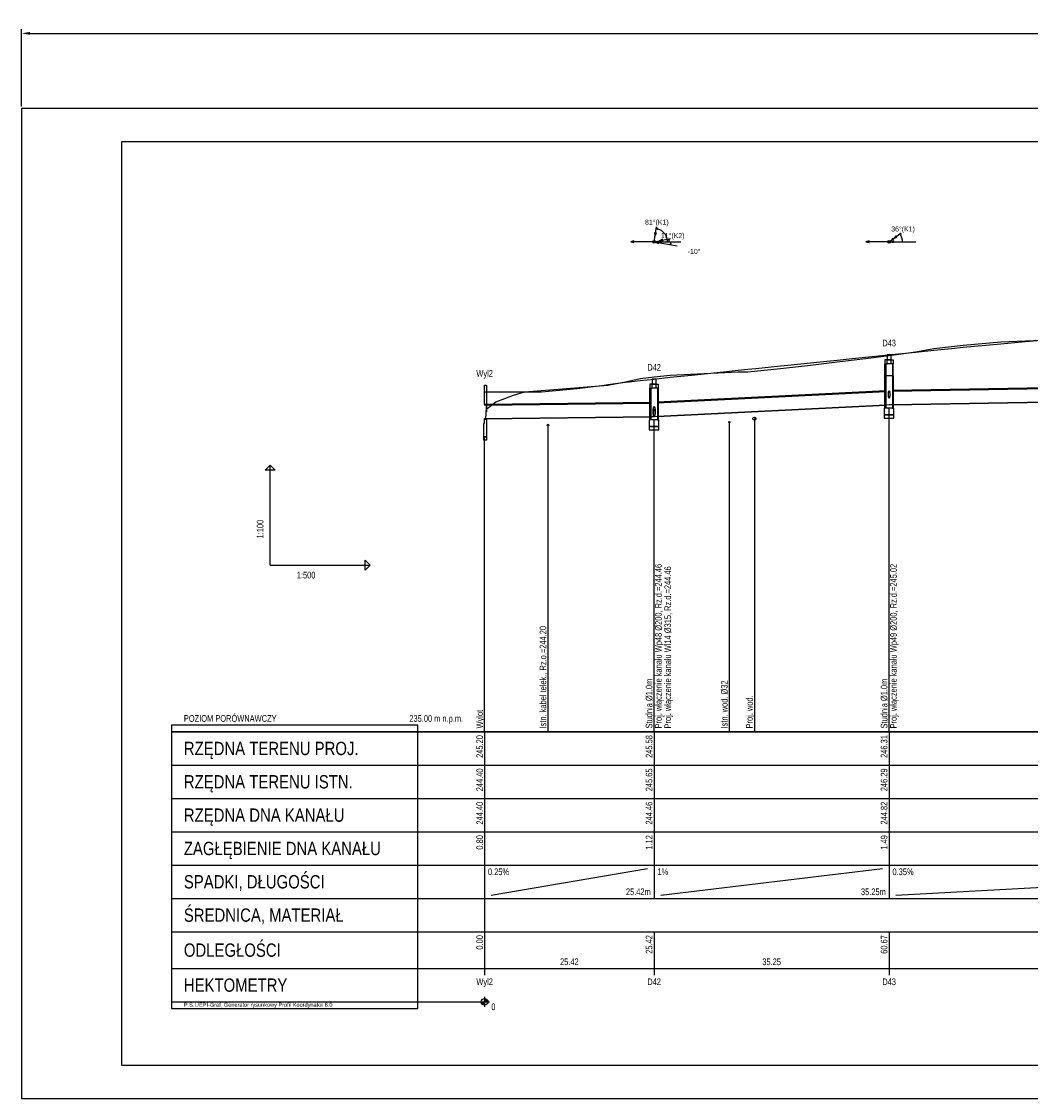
# Model space of a CAD drawing. Header units: metres. Extents: x 0 to 2625, y -705 to 306.
# Tile 1 of 34: x 0 to 303, y -705 to -382. Entities that reach past the tile are written whole.
import ezdxf
from ezdxf.enums import TextEntityAlignment as Align

# ---------------------------------------------------------------- set-up
doc = ezdxf.new("R2010")
doc.units = ezdxf.units.M
doc.header["$LTSCALE"] = 0.2
doc.layers.get('0').update_dxf_attribs({"color": 250, "linetype": 'CONTINUOUS'})
doc.layers.get('Defpoints').update_dxf_attribs({"linetype": 'CONTINUOUS'})
for name, color, linetype in [('Budynki', 7, 'CONTINUOUS'), ('Liczby', 7, 'CONTINUOUS'), ('Linie_opisowe', 7, 'CONTINUOUS'), ('Linie_tabeli', 7, 'CONTINUOUS'), ('Odcinki', 7, 'CONTINUOUS'), ('Opis_PZ', 7, 'CONTINUOUS'), ('Opis_uzbr_n', 7, 'CONTINUOUS'), ('Opis_wl', 7, 'CONTINUOUS'), ('Osie', 7, 'CONTINUOUS'), ('Teren_istn', 3, 'CONTINUOUS'), ('Teren_proj', 2, 'CONTINUOUS'), ('Uzbr_podz', 7, 'CONTINUOUS'), ('warstwa_nr_0', 8, 'CONTINUOUS'), ('Wezly', 7, 'CONTINUOUS'), ('Wymiary', 7, 'CONTINUOUS')]:
    doc.layers.add(name, color=color, linetype=linetype)
doc.styles.get("Standard").update_dxf_attribs({"font": 'arial.ttf'})
doc.dimstyles.new('ISO-25', dxfattribs={"dimtxt": 2.5, "dimasz": 2.5, "dimexe": 1.25, "dimexo": 0.625, "dimtad": 1, "dimdec": 4, "dimdsep": 46, "dimtxsty": 'Standard', "dimcen": 2.5, "dimadec": 0, "dimazin": 0, "dimtfac": 1, "dimtdec": 4, "dimtmove": 0, "dimatfit": 3, "dimfxl": 1, "dimtolj": 1, "dimtzin": 0, "dimarcsym": 0})

# ---------------------------------------------------------------- blocks, each defined once
blk = doc.blocks.new('*D5')
at = {"color": 0, "lineweight": -2, "transparency": 16777216}
for p, q in [((0, -407.47), (0, -384.31)), ((1468.68, -407.47), (1468.68, -384.31)), ((2.5, -385.56), (1466.18, -385.56))]:
    blk.add_line(p, q, dxfattribs=at)
at = {"color": 0, "transparency": 16777216}
for points in [[(2.5, -385.15), (2.5, -385.98), (0, -385.56)], [(1466.18, -385.15), (1466.18, -385.98), (1468.68, -385.56)]]:
    blk.add_solid(points, dxfattribs=at)
at = {"layer": 'Defpoints', "color": 0, "transparency": 16777216}
for p in [(1468.68, -385.56), (0, -408.09), (1468.68, -408.09)]:
    blk.add_point(p, dxfattribs=at)
at = {"color": 0, "transparency": 16777216, "insert": (734.34, -383.66), "char_height": 2.5, "attachment_point": 5}
blk.add_mtext('\\A1;1468.6752', dxfattribs=at)

msp = doc.modelspace()

# ---------------------------------------------------------------- linework, layer by layer
at = {"layer": 'Budynki'}
for points in [[(139.52, -491.09378), (139.52, -496.89378), (138.92, -496.89378), (138.92, -491.09378)], [(139.52, -501.29378), (139.52, -506.59378), (138.72, -506.59378), (138.72, -502.59378), (138.92, -502.59378), (138.92, -501.29378)], [(139.52, -506.59378), (139.52, -507.59378), (138.72, -507.59378), (138.72, -506.59378)]]:
    msp.add_lwpolyline(points, close=True, dxfattribs=at)
at = {"layer": 'Liczby'}
for p, q in [((138.4816, -676.99258), (139.3584, -675.19498)), ((138.4816, -676.99258), (139.3584, -675.19498)), ((138.5454, -677.02098), (139.2946, -675.16658)), ((138.5454, -677.02098), (139.2946, -675.16658)), ((138.611, -677.04488), (139.229, -675.14268)), ((138.611, -677.04488), (139.229, -675.14268)), ((138.6781, -677.06408), (139.1619, -675.12348)), ((138.6781, -677.06408), (139.1619, -675.12348)), ((138.7464, -677.07858), (139.0936, -675.10898)), ((138.7464, -677.07858), (139.0936, -675.10898)), ((138.8155, -677.08828), (139.0245, -675.09928)), ((138.8155, -677.08828), (139.0245, -675.09928)), ((138.8851, -677.09318), (138.9549, -675.09438)), ((138.8851, -677.09318), (138.9549, -675.09438)), ((138.92, -674.59378), (138.92, -677.59378)), ((138.92, -674.59378), (138.92, -677.59378)), ((137.42, -676.09378), (140.42, -676.09378)), ((137.42, -676.09378), (140.42, -676.09378)), ((137.9224, -676.16358), (139.9176, -676.02398)), ((137.9224, -676.16358), (139.9176, -676.02398)), ((137.9297, -676.23298), (139.9103, -675.95458)), ((137.9297, -676.23298), (139.9103, -675.95458)), ((137.9419, -676.30168), (139.8981, -675.88588)), ((137.9419, -676.30168), (139.8981, -675.88588)), ((137.9587, -676.36938), (139.8813, -675.81818)), ((137.9587, -676.36938), (139.8813, -675.81818)), ((137.9803, -676.43578), (139.8597, -675.75178)), ((137.9803, -676.43578), (139.8597, -675.75178)), ((138.0065, -676.50048), (139.8335, -675.68708)), ((138.0065, -676.50048), (139.8335, -675.68708)), ((138.0371, -676.56328), (139.8029, -675.62428)), ((138.0371, -676.56328), (139.8029, -675.62428)), ((138.072, -676.62368), (139.768, -675.56388)), ((138.072, -676.62368), (139.768, -675.56388)), ((138.111, -676.68158), (139.729, -675.50598)), ((138.111, -676.68158), (139.729, -675.50598)), ((138.154, -676.73658), (139.686, -675.45098)), ((138.154, -676.73658), (139.686, -675.45098)), ((138.2007, -676.78848), (139.6393, -675.39908)), ((138.2007, -676.78848), (139.6393, -675.39908)), ((138.2509, -676.83688), (139.5891, -675.35068)), ((138.2509, -676.83688), (139.5891, -675.35068)), ((138.3043, -676.88178), (139.5357, -675.30578)), ((138.3043, -676.88178), (139.5357, -675.30578)), ((138.3608, -676.92278), (139.4792, -675.26478)), ((138.3608, -676.92278), (139.4792, -675.26478)), ((138.42, -676.95978), (139.42, -675.22778)), ((138.42, -676.95978), (139.42, -675.22778))]:
    msp.add_line(p, q, dxfattribs=at)
msp.add_circle((138.92, -676.09378), 1, dxfattribs=at)
msp.add_circle((138.92, -676.09378), 1, dxfattribs=at)
at = {"layer": 'Linie_opisowe'}
for p, q in [((157.92, -503.09378), (157.92, -595.09378)), ((212.3154, -502.22378), (212.3154, -595.09378)), ((219.8354, -501.13578), (219.8354, -595.09378))]:
    msp.add_line(p, q, dxfattribs=at)
at = {"layer": 'Linie_tabeli'}
for p, q in [((74.568, -545.09378), (74.568, -515.09378)), ((74.568, -545.09378), (104.568, -545.09378)), ((138.92, -595.09378), (138.92, -605.09378)), ((138.92, -595.09378), (138.92, -666.09378)), ((189.7557, -595.09378), (189.7557, -605.09378)), ((260.2603, -595.09378), (260.2603, -605.09378)), ((45, -605.09378), (138.92, -605.09378)), ((138.92, -605.09378), (863.7814, -605.09378)), ((138.92, -605.09378), (138.92, -635.09378)), ((189.7557, -605.09378), (189.7557, -635.09378)), ((260.2603, -605.09378), (260.2603, -635.09378)), ((45, -615.09378), (138.92, -615.09378)), ((138.92, -615.09378), (863.7814, -615.09378)), ((45, -625.09378), (138.92, -625.09378)), ((138.92, -625.09378), (863.7814, -625.09378)), ((45, -635.09378), (138.92, -635.09378)), ((138.92, -635.09378), (863.7814, -635.09378)), ((138.92, -635.09378), (138.92, -645.09378)), ((140.92, -644.09378), (187.7557, -636.09378)), ((189.7557, -635.09378), (189.7557, -645.09378)), ((191.7557, -644.09378), (258.2603, -636.09378)), ((260.2603, -635.09378), (260.2603, -645.09378)), ((262.2603, -644.09378), (408.3194, -636.09378)), ((45, -645.09378), (138.92, -645.09378)), ((138.92, -645.09378), (863.7814, -645.09378)), ((45, -655.09378), (138.92, -655.09378)), ((138.92, -655.09378), (863.7814, -655.09378)), ((138.92, -655.09378), (138.92, -668.09378)), ((189.7557, -655.09378), (189.7557, -668.09378)), ((260.2603, -655.09378), (260.2603, -668.09378)), ((45, -666.09378), (138.92, -666.09378)), ((138.92, -666.09378), (863.7814, -666.09378)), ((45, -676.09378), (138.92, -676.09378))]:
    msp.add_line(p, q, dxfattribs=at)
for points in [[(30, -695.09378), (1458.6752, -695.09378), (1458.6752, -418.09378), (30, -418.09378)], [(74.568, -515.09378), (76.068, -516.59378), (73.068, -516.59378)], [(104.568, -545.09378), (103.068, -546.59378), (103.068, -543.59378)], [(45, -678.09378), (118.92, -678.09378), (118.92, -593.09378), (45, -593.09378)]]:
    msp.add_lwpolyline(points, close=True, dxfattribs=at)
for points in [[(260.2603, -595.09378), (260.2603, -497.98308)], [(189.7557, -595.09378), (189.7557, -501.47088)], [(138.92, -595.09378), (138.92, -506.59378)]]:
    msp.add_lwpolyline(points, dxfattribs=at)
for points in [[(45, -595.09378, 0.5, 0.5, 0), (138.92, -595.09378, 0.5, 0.5, 0)], [(138.92, -595.09378, 0.5, 0.5, 0), (863.7814, -595.09378, 0.5, 0.5, 0)]]:
    msp.add_lwpolyline(points, format="xyseb", dxfattribs=at)
at = {"layer": 'Odcinki'}
for points in [[(190.7557, -496.40838), (259.2603, -492.98308), (259.2603, -492.78308), (190.7557, -496.20838)], [(261.2603, -492.91558), (353.5783, -491.30008), (353.5783, -491.10008), (261.2603, -492.71558)], [(138.92, -497.09378), (188.7557, -496.47088), (188.7557, -496.27088), (138.92, -496.89378)], [(190.7557, -500.40838), (259.2603, -496.98308), (259.2603, -497.18308), (190.7557, -500.60838)], [(261.2603, -496.91558), (353.5783, -495.30008), (353.5783, -495.50008), (261.2603, -497.11558)], [(138.92, -501.09378), (188.7557, -500.47088), (188.7557, -500.67088), (138.92, -501.29378)]]:
    msp.add_lwpolyline(points, close=True, dxfattribs=at)
at = {"layer": 'Opis_wl'}
for centre, major_axis in [((260.2603, -493.93308), (0, -1.1)), ((260.2603, -493.93308), (0, -1)), ((189.7557, -499.02648), (0, -1.575)), ((189.7557, -499.02648), (0, -1.432)), ((189.7557, -499.45838), (0, -1.1)), ((189.7557, -499.45838), (0, -1))]:
    msp.add_ellipse(centre, major_axis=major_axis, ratio=0.2, dxfattribs=at)
at = {"layer": 'Osie'}
for p, q in [((189.7557, -448.09378), (197.7557, -448.09378)), ((260.2603, -448.09378), (268.2603, -448.09378))]:
    msp.add_line(p, q, dxfattribs=at)
at = {"layer": 'Teren_istn'}
msp.add_lwpolyline([(138.92, -501.09378), (139.1444, -501.09378), (139.3412, -500.09378), (139.4551, -497.09378), (139.5053, -499.09378), (139.6718, -498.09378), (142.2626, -496.09378), (145.0044, -495.09378), (147.5361, -494.09378), (150.8954, -493.09378), (163.4415, -492.09378), (175.9148, -491.09378), (181.2068, -490.09378), (185.5996, -489.09378), (189.7557, -488.63198), (194.5997, -488.09378), (214.9671, -487.09378), (217.8408, -487.09378), (227.6555, -486.09378), (236.717, -485.09378), (244.6683, -484.09378), (253.1328, -483.09378), (260.2603, -482.19938), (261.1019, -482.09378), (268.1957, -481.09378), (273.6809, -480.09378), (282.5069, -479.09378), (293.8233, -478.09378), (318.4724, -477.09378)], dxfattribs=at)
at = {"layer": 'Teren_proj'}
for points in [[(150.8954, -493.09378), (154.9289, -493.09378), (156.0034, -493.09378), (163.4415, -492.39518), (166.6498, -492.09378), (174.7691, -491.09378), (175.9148, -490.94038), (181.2068, -490.23168), (182.2368, -490.09378), (185.5996, -489.72228), (189.7557, -489.26308), (191.2884, -489.09378), (194.5997, -488.75068), (200.9394, -488.09378), (210.5904, -487.09378), (214.9671, -486.64028), (217.8408, -486.34248), (220.2414, -486.09378), (227.6555, -485.32558), (229.8924, -485.09378), (236.717, -484.38668), (239.5434, -484.09378), (244.6683, -483.56378), (249.2122, -483.09378), (253.1328, -482.69558), (259.0578, -482.09378), (260.2603, -481.97358), (261.1019, -481.88948), (268.1957, -481.18048), (269.0629, -481.09378), (273.6809, -480.63008), (279.0225, -480.09378), (282.5069, -479.75338), (289.2588, -479.09378), (293.8233, -478.67098), (300.0542, -478.09378), (311.5442, -477.09378)], [(138.92, -493.09378), (139.1444, -493.09378), (139.3412, -493.09378), (139.4551, -493.09378), (139.5053, -493.09378), (139.6718, -493.09378), (142.2626, -493.09378), (145.0044, -493.09378), (147.5361, -493.09378), (150.8954, -493.09378)]]:
    msp.add_lwpolyline(points, dxfattribs=at)
at = {"layer": 'Uzbr_podz'}
for centre, radius in [((219.8354, -501.13578), 0.4725), ((219.8354, -501.13578), 0.45), ((157.92, -503.09378), 0.25), ((212.3154, -502.22378), 0.168), ((212.3154, -502.22378), 0.16)]:
    msp.add_circle(centre, radius, dxfattribs=at)
at = {"layer": 'warstwa_nr_0'}
msp.add_lwpolyline([(0, -705.09378), (1468.6752, -705.09378), (1468.6752, -408.09378), (0, -408.09378)], close=True, dxfattribs=at)
at = {"layer": 'Wezly'}
for p, q in [((260.8603, -483.47358), (259.6603, -483.47358)), ((260.8603, -484.67358), (259.6603, -484.67358)), ((190.3557, -490.76308), (189.1557, -490.76308)), ((261.3803, -488.27358), (259.1403, -488.27358)), ((190.3557, -491.96308), (189.1557, -491.96308))]:
    msp.add_line(p, q, dxfattribs=at)
for points in [[(259.6603, -483.47358), (259.0103, -483.47358), (259.0103, -484.67358), (259.6603, -484.67358)], [(259.6363, -483.47358), (260.8843, -483.47358), (260.8843, -481.97358), (259.6363, -481.97358)], [(260.8603, -483.47358), (261.5103, -483.47358), (261.5103, -484.67358), (260.8603, -484.67358)], [(259.2603, -488.27358), (259.0103, -488.27358), (259.0103, -484.67358), (259.2603, -484.67358)], [(261.2603, -488.27358), (261.5103, -488.27358), (261.5103, -484.67358), (261.2603, -484.67358)], [(189.1557, -490.76308), (188.5057, -490.76308), (188.5057, -491.96308), (189.1557, -491.96308)], [(189.1317, -490.76308), (190.3797, -490.76308), (190.3797, -489.26308), (189.1317, -489.26308)], [(190.3557, -490.76308), (191.0057, -490.76308), (191.0057, -491.96308), (190.3557, -491.96308)], [(259.2603, -497.98308), (258.9403, -497.98308), (258.9403, -488.27358), (259.2603, -488.27358)], [(261.2603, -497.98308), (261.5803, -497.98308), (261.5803, -488.27358), (261.2603, -488.27358)], [(188.7557, -501.47088), (188.4357, -501.47088), (188.4357, -491.96308), (188.7557, -491.96308)], [(190.7557, -501.47088), (191.0757, -501.47088), (191.0757, -491.96308), (190.7557, -491.96308)], [(260.2603, -497.98308), (259.2603, -497.98308), (259.2603, -496.98308), (260.2603, -496.93308), (261.2603, -496.91558), (261.2603, -497.98308)], [(189.7557, -501.47088), (188.7557, -501.47088), (188.7557, -500.47088), (189.7557, -500.45838), (190.7557, -500.40838), (190.7557, -501.47088)], [(258.8203, -499.98308), (261.7003, -499.98308), (261.7003, -497.98308), (258.8203, -497.98308)], [(258.8203, -500.98308), (261.7003, -500.98308), (261.7003, -499.98308), (258.8203, -499.98308)], [(188.3157, -503.47088), (191.1957, -503.47088), (191.1957, -501.47088), (188.3157, -501.47088)], [(188.3157, -504.47088), (191.1957, -504.47088), (191.1957, -503.47088), (188.3157, -503.47088)]]:
    msp.add_lwpolyline(points, close=True, dxfattribs=at)
at = {"layer": 'Wymiary'}
for p, q in [((189.7557, -448.09378), (190.472, -443.65118)), ((260.2603, -448.09378), (263.8798, -445.42008)), ((189.7557, -448.09378), (182.7557, -448.09378)), ((189.7557, -448.09378), (194.6595, -447.11778)), ((189.7557, -448.09378), (196.6482, -449.31598)), ((260.2603, -448.09378), (253.2603, -448.09378)), ((260.2603, -448.09378), (267.2602, -448.11498))]:
    msp.add_line(p, q, dxfattribs=at)
for points in [[(190.0263, -446.41548), (190.4356, -445.50308), (189.9245, -445.42068)], [(190.3924, -444.14478), (190.8486, -444.34938), (190.8898, -444.09388)], [(263.4777, -445.71718), (263.6605, -446.18248), (263.8687, -446.02868)], [(182.7557, -448.09378), (183.7216, -448.35258), (183.7216, -447.83498)], [(190.1495, -448.16358), (191.0554, -448.58708), (191.1458, -448.07738)], [(191.423, -447.76198), (192.4208, -447.82728), (192.3198, -447.31958)], [(194.1691, -447.21538), (194.1365, -447.71428), (194.3903, -447.66378)], [(194.6789, -448.96678), (194.8906, -448.51378), (194.6358, -448.46858)], [(253.2603, -448.09378), (254.2262, -448.35258), (254.2262, -447.83498)], [(260.6603, -448.09498), (261.6254, -448.35678), (261.627, -447.83908)], [(261.6277, -447.08368), (262.5584, -446.71798), (262.2508, -446.30158)]]:
    msp.add_lwpolyline(points, close=True, dxfattribs=at)
for points in [[(193.7557, -448.09378), (193.7457, -447.81178), (193.7159, -447.53128), (193.6664, -447.25348), (193.5975, -446.97998), (193.5094, -446.71188), (193.4027, -446.45078), (193.2778, -446.19778), (193.1354, -445.95428), (192.9762, -445.72138), (192.8009, -445.50018), (192.6105, -445.29198), (192.4059, -445.09778), (192.1882, -444.91838), (191.9583, -444.75488), (191.7175, -444.60788), (191.4669, -444.47828), (191.2078, -444.36668), (190.9414, -444.27358), (190.6692, -444.19948), (190.3924, -444.14478)], [(264.2603, -448.09378), (264.2583, -447.96658), (264.2522, -447.83948), (264.2421, -447.71258), (264.2279, -447.58618), (264.2098, -447.46028), (264.1876, -447.33498), (264.1615, -447.21038), (264.1314, -447.08678), (264.0975, -446.96418), (264.0596, -446.84268), (264.0179, -446.72248), (263.9724, -446.60368), (263.9231, -446.48638), (263.8701, -446.37068), (263.8135, -446.25668), (263.7533, -446.14468), (263.6895, -446.03458), (263.6223, -445.92648), (263.5516, -445.82068), (263.4777, -445.71718)], [(194.2557, -448.09378), (194.2548, -448.00538), (194.2522, -447.91698), (194.2479, -447.82868), (194.2418, -447.74048), (194.234, -447.65248), (194.2245, -447.56458), (194.2132, -447.47688), (194.2002, -447.38948), (194.1855, -447.30228), (194.1691, -447.21538)], [(194.6789, -448.96678), (194.6934, -448.88018), (194.7065, -448.79348), (194.718, -448.70648), (194.728, -448.61928), (194.7364, -448.53198), (194.7434, -448.44448), (194.7488, -448.35688), (194.7526, -448.26928), (194.7549, -448.18148), (194.7557, -448.09378)]]:
    msp.add_lwpolyline(points, dxfattribs=at)
for centre, radius in [((189.7557, -448.09378), 0.4), ((260.2603, -448.09378), 0.4), ((261.4668, -447.20258), 0.2)]:
    msp.add_circle(centre, radius, dxfattribs=at)

# ---------------------------------------------------------------- texts
at = {"layer": 'Liczby', "width": 0.8}
for s, height, p in [('81%%D(K1)', 1.5, (190.5834, -442.96008)), ('11%%D(K2)', 1.5, (195.346, -446.98118)), ('36%%D(K1)', 1.5, (264.4429, -445.00418)), ('-10%%D', 1.5, (201.7683, -451.72378)), ('D43', 2, (260.2603, -479.47358)), ('Wyl2', 2, (138.92, -488.59378)), ('D42', 2, (189.7557, -486.76308)), ('25.42', 2, (164.3378, -665.09378)), ('35.25', 2, (225.008, -665.09378)), ('Wyl2', 2, (138.92, -671.09378)), ('D42', 2, (189.7557, -671.09378)), ('D43', 2, (260.2603, -671.09378))]:
    msp.add_text(s, height=height, dxfattribs=at).set_placement(p, align=Align.CENTER)
msp.add_text('1:100', height=2, rotation=90, dxfattribs=at).set_placement((72.568, -537.09378))
for s, p in [('1:500', (82.568, -549.09378)), ('0.25%', (139.92, -638.09378)), ('1%', (190.7557, -638.09378)), ('0.35%', (261.2603, -638.09378)), ('0', (140.92, -678.59378)), ('0', (140.92, -678.59378))]:
    msp.add_text(s, height=2, dxfattribs=at).set_placement(p)
for s, p in [('245.20', (138.42, -596.09378)), ('245.58', (189.2557, -596.09378)), ('246.31', (259.7603, -596.09378)), ('244.40', (138.42, -606.09378)), ('245.65', (189.2557, -606.09378)), ('246.29', (259.7603, -606.09378)), ('244.40', (138.42, -616.09378)), ('244.46', (189.2557, -616.09378)), ('244.82', (259.7603, -616.09378)), ('0.80', (138.42, -626.09378)), ('1.12', (189.2557, -626.09378)), ('1.49', (259.7603, -626.09378)), ('0.00', (138.42, -656.09378)), ('25.42', (189.2557, -656.09378)), ('60.67', (259.7603, -656.09378))]:
    msp.add_text(s, height=2, rotation=90, dxfattribs=at).set_placement(p, align=Align.RIGHT)
for s, p in [('25.42m', (188.7557, -644.09378)), ('35.25m', (259.2603, -644.09378))]:
    msp.add_text(s, height=2, dxfattribs=at).set_placement(p, align=Align.RIGHT)
at = {"layer": 'Linie_tabeli', "width": 0.8}
for s, height, p in [('POZIOM PORÓWNAWCZY', 2, (48.696, -592.09378)), ('RZĘDNA TERENU PROJ.', 4, (48.696, -602.09378)), ('RZĘDNA TERENU ISTN.', 4, (48.696, -612.09378)), ('RZĘDNA DNA KANAŁU', 4, (48.696, -622.09378)), ('ZAGŁĘBIENIE DNA KANAŁU', 4, (48.696, -632.09378)), ('SPADKI, DŁUGOŚCI', 4, (48.696, -642.09378)), ('ŚREDNICA, MATERIAŁ', 4, (48.696, -652.09378)), ('ODLEGŁOŚCI', 4, (48.696, -662.59378)), ('HEKTOMETRY', 4, (48.696, -673.09378)), ('P.S.I./EPI-Graf, Generator rysunkowy Profil Koordynator 8.0', 1.2, (48.696, -677.59378))]:
    msp.add_text(s, height=height, dxfattribs=at).set_placement(p)
msp.add_text('235.00 m n.p.m.', height=2, dxfattribs=at).set_placement((132.48501, -592.09378), align=Align.RIGHT)
at = {"layer": 'Opis_PZ', "width": 0.8}
for s, p in [('Studnia %%C1.0m', (189.2557, -594.09378)), ('Studnia %%C1.0m', (259.7603, -594.09378)), ('Wylot', (138.42, -594.09378))]:
    msp.add_text(s, height=2, rotation=90, dxfattribs=at).set_placement(p)
at = {"layer": 'Opis_uzbr_n', "width": 0.8}
for s, p in [('Istn. kabel telek., Rz.o.=244.20', (157.42, -594.09378)), ('Istn. wod. %%C32', (211.8154, -594.09378)), ('Proj. wod.', (219.3354, -594.09378))]:
    msp.add_text(s, height=2, rotation=90, dxfattribs=at).set_placement(p)
at = {"layer": 'Opis_wl', "width": 0.8}
for s, p in [('Proj. włączenie kanału Wp48 %%C200, Rz.d.=244.46', (192.0557, -594.09378)), ('Proj. włączenie kanału Wl14 %%C315, Rz.d.=244.46', (194.8557, -594.09378)), ('Proj. włączenie kanału Wp49 %%C200, Rz.d.=245.02', (262.5603, -594.09378))]:
    msp.add_text(s, height=2, rotation=90, dxfattribs=at).set_placement(p)

# ---------------------------------------------------------------- dimensions: what is measured, and where the dimension line sits
dim = msp.add_linear_dim(base=(1468.6752, -385.56269), p1=(0, -408.09378), p2=(1468.6752, -408.09378), dimstyle='ISO-25')
dim.commit()
dim.dimension.update_dxf_attribs({"geometry": '*D5', "text_midpoint": (734.3376, -383.66126)})

doc.saveas('drawing.dxf')
